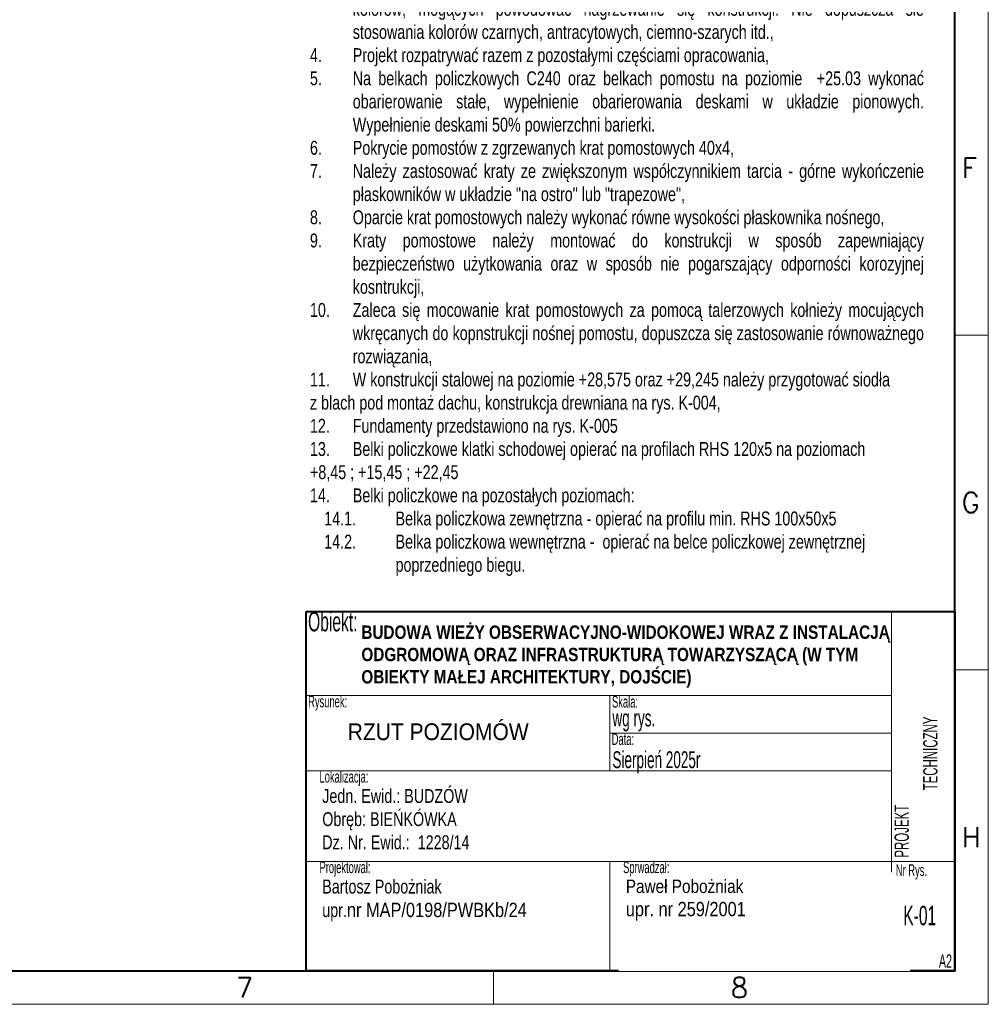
# Paper-space layout 'A0 Advance Steel' of a CAD drawing. Header units: millimetres. Extents: x 228 to 822, y 214 to 634.
# Tile 64 of 76: x 677 to 822, y 214 to 361. Entities that reach past the tile are written whole.
import ezdxf

# ---------------------------------------------------------------- set-up
doc = ezdxf.new("R2010")
doc.units = ezdxf.units.MM
for name, color, linetype, lineweight in [('0_OPIS', 7, 'CONTINUOUS', 9), ('5', 7, 'CONTINUOUS', 15), ('A_opis', 7, 'CONTINUOUS', 5), ('RAHM2', 1, 'CONTINUOUS', 15), ('RAHM3', 51, 'CONTINUOUS', 30), ('RAHM5', 3, 'CONTINUOUS', 40)]:
    doc.layers.add(name, color=color, linetype=linetype, lineweight=lineweight)
doc.styles.add('Arial', font='arial.ttf')
doc.styles.add('cz rysunkowa', font='ARIALN.TTF', dxfattribs={"width": 0.7, "height": 0.5})
doc.styles.add('Podstawowy AB', font='ARIALN.TTF', dxfattribs={"width": 0.9})
doc.styles.add('ROMANS', font='romans.shx', dxfattribs={"width": 0.9})

# ---------------------------------------------------------------- blocks, each defined once
blk = doc.blocks.new('132QEWDSAASD')
at = {"layer": 'RAHM2'}
for p, q in [((589, 100), (594, 100)), ((589, 50), (594, 50)), ((520, 0), (520, 5))]:
    blk.add_line(p, q, dxfattribs=at)
blk.add_lwpolyline([(0, 0), (0, 420), (594, 420), (594, 0)], close=True, dxfattribs=at)
at = {"layer": 'RAHM5'}
for p, q in [((589, 5), (589, 415)), ((25, 5), (589, 5))]:
    blk.add_line(p, q, dxfattribs=at)
at = {"layer": 'RAHM3', "style": 'ROMANS'}
for s, p in [('F', (590, 123.5)), ('G', (590, 73.5)), ('H', (590, 23.5)), ('7', (481.5, 1)), ('8', (555.5, 1))]:
    blk.add_text(s, height=3, dxfattribs=at).set_placement(p)
blk = doc.blocks.new('5ytrhfgvc')
at = {"layer": '5'}
blk.add_blockref('132QEWDSAASD', (0, 0), dxfattribs=at)

psp = doc.layouts.new('A0 Advance Steel')

# ---------------------------------------------------------------- linework, layer by layer
at = {"layer": 'A_opis'}
psp.add_line((807.69, 272.65, 26127.24), (807.69, 272.65, 26127.24), dxfattribs=at)
at = {"layer": 'A_opis', "lineweight": 40, "elevation": 26127.24}
psp.add_lwpolyline([(720.18, 272.65), (817.18, 272.65), (817.18, 218.95), (720.18, 218.95)], close=True, dxfattribs=at)
at = {"layer": 'A_opis', "elevation": 26127.24}
for points in [[(720.18, 272.65), (807.69, 272.65), (807.69, 260.09), (720.18, 260.09)], [(807.69, 254.46), (765.58, 254.46), (765.58, 260.09), (807.69, 260.09)], [(807.69, 248.84), (765.58, 248.84), (765.58, 254.46), (807.69, 254.46)], [(720.18, 248.84), (807.69, 248.84), (807.69, 235.3), (720.18, 235.3)], [(807.69, 235.3), (720.18, 235.3), (720.18, 218.95), (807.69, 218.95)], [(765.58, 235.3), (817.18, 235.3), (817.18, 218.95), (765.58, 218.95)]]:
    psp.add_lwpolyline(points, close=True, dxfattribs=at)
psp.add_lwpolyline([(765.58, 248.84), (807.69, 248.84), (807.69, 235.3), (765.58, 235.3)], dxfattribs=at)

# ---------------------------------------------------------------- block references
at = {"layer": '5'}
psp.add_blockref('5ytrhfgvc', (228.18, 213.95, 26127.24), dxfattribs=at)

# ---------------------------------------------------------------- texts
at = {"layer": '0_OPIS', "style": 'Arial', "width": 0.9}
psp.add_text('RZUT POZIOMÓW', height=2.5, dxfattribs=at).set_placement((726.38, 253.44, 26127.24))
at = {"layer": 'A_opis', "style": 'cz rysunkowa', "width": 0.7}
for s, height, p in [('Obiekt:', 2.91, (720.45, 269.69, 26127.24)), ('Rysunek:', 1.746, (720.46, 258.34, 26127.24)), ('Skala:', 1.746, (765.9, 258.31, 26127.24)), ('wg rys.', 2.522, (765.97, 255.49, 26127.24)), ('Data:', 1.746, (765.86, 252.72, 26127.24)), ('Sierpień 2025r ', 2.5219, (765.97, 249.25, 26127.24)), ('Lokalizacja:', 1.746, (722.16, 247.09, 26127.24)), ('Projektował:', 1.746, (722.16, 233.56, 26127.24)), ('Sprwadzał:', 1.746, (767.56, 233.56, 26127.24)), ('Nr Rys.', 1.746, (808.35, 233.13, 26127.24)), ('K-01', 2.91, (809.46, 225.77, 26127.24)), ('A2', 2, (814.79, 219.41, 26127.24))]:
    psp.add_text(s, height=height, dxfattribs=at).set_placement(p)
for s, p in [('TECHNICZNY', (814.57, 245.93, 26127.24)), ('PROJEKT', (810.29, 235.88, 26127.24))]:
    psp.add_text(s, height=2.134, rotation=90, dxfattribs=at).set_placement(p)
at = {"layer": 'A_opis', "attachment_point": 1, "style": 'Podstawowy AB'}
for s, width, insert, char_height in [('\\pxsm1,qj;{\\H0.97335x;Uwagi:\\P\\pi-3,l3,t3;1.^IKlasa wykonania konstrukcji EXC3,\\P2.^IKonstrukcje zabezpieczyć do kl. C2H,\\P3.^IDopuszcza się wykonanie malowanie konstrukcji stalowej z wyłączeniem ciemnych kolorów, mogących powodować nagrzewanie się konstrukcji. Nie dopuszcza sie stosowania kolorów czarnych, antracytowych, ciemno-szarych itd.,\\P4.^IProjekt rozpatrywać razem z pozostałymi częściami opracowania, \\P5.^INa belkach policzkowych C240 oraz belkach pomostu na poziomie  +25.03 wykonać obarierowanie stałe, wypełnienie obarierowania deskami w układzie pionowych. Wypełnienie deskami 50% powierzchni barierki.\\P6.^IPokrycie pomostów z zgrzewanych krat pomostowych 40x4,\\P7.^INależy zastosować kraty ze zwiększonym współczynnikiem tarcia - górne wykończenie płaskowników w układzie "na ostro" lub "trapezowe",\\P8.^IOparcie krat pomostowych należy wykonać równe wysokości płaskownika nośnego,\\P9.^IKraty pomostowe należy montować do konstrukcji w sposób zapewniający bezpieczeństwo użytkowania oraz w sposób nie pogarszający odporności korozyjnej kosntrukcji,\\P10.^IZaleca się mocowanie krat pomostowych za pomocą talerzowych kołnieży mocujących wkręcanych do kopnstrukcji nośnej pomostu, dopuszcza się zastosowanie równoważnego rozwiązania,\\P11.^IW konstrukcji stalowej na poziomie +28,575 oraz +29,245 należy przygotować siodła ^Jz blach pod montaż dachu, konstrukcja drewniana na rys. K-004, \\P12.^IFundamenty przedstawiono na rys. K-005\\P13.^IBelki policzkowe klatki schodowej opierać na profilach RHS 120x5 na poziomach ^J+8,45 ; +15,45 ; +22,45 \\P14.^IBelki policzkowe na pozostałych poziomach:\\P\\pi-5,l6,s*,q*,t6;14.1.^IBelka policzkowa zewnętrzna - opierać na profilu min. RHS 100x50x5\\P14.2.^IBelka policzkowa wewnętrzna -  opierać na belce policzkowej zewnętrznej poprzedniego biegu.}', 91.5464, (720.73, 377.63), 2.13402), ('\\pxsm1;{\\fArial Narrow|b1|i0|c238|p34;\\H1x;\\W1;BUDOWA WIEŻY OBSERWACYJNO-WIDOKOWEJ WRAZ Z INSTALACJĄ ODGROMOWĄ ORAZ INFRASTRUKTURĄ TOWARZYSZĄCĄ (W TYM OBIEKTY MAŁEJ ARCHITEKTURY, DOJŚCIE)}', 79.2662, (728.42, 270.57, 26127.24), 2), ('\\pxsm1;{\\H0.97335x;Jedn. Ewid.: BUDZÓW\\PObręb: BIEŃKÓWKA\\PDz. Nr. Ewid.:  1228/14}\\P ', 41.4117, (722.57, 246.13, 26127.24), 2.134), ('\\pxsm1;{\\H0.97335x;Bartosz Pobożniak\\P\\pql;upr.\\H1.02738x;\\W1;nr MAP/0198/PWBKb/24\\P\\pq*;}\\P ', 41.4117, (722.57, 232.59, 26127.24), 2.134)]:
    psp.add_mtext_dynamic_manual_height_columns(s, width=width, gutter_width=0.1, heights=[0], dxfattribs=dict(at, insert=insert, char_height=char_height))

# ---------------------------------------------------------------- next in the draw order: texts
at = {"layer": 'A_opis', "insert": (767.97, 232.59, 26127.24), "char_height": 2.134, "attachment_point": 1, "style": 'Podstawowy AB', "bg_fill": 2}
psp.add_mtext_dynamic_manual_height_columns('\\pxsm1,ql,t9;{\\H0.9372x;\\W1;Paweł Pobożniak\\fArial Narrow|b1|i0|c238|p34;\\H1.06701x;\\P\\pq*,tz;\\fArial Narrow|b0|i0|c238|p34;upr. nr 259/2001}\\P\\P ', width=41.4117, gutter_width=0.1, heights=[0], dxfattribs=at)

doc.saveas('drawing.dxf')
